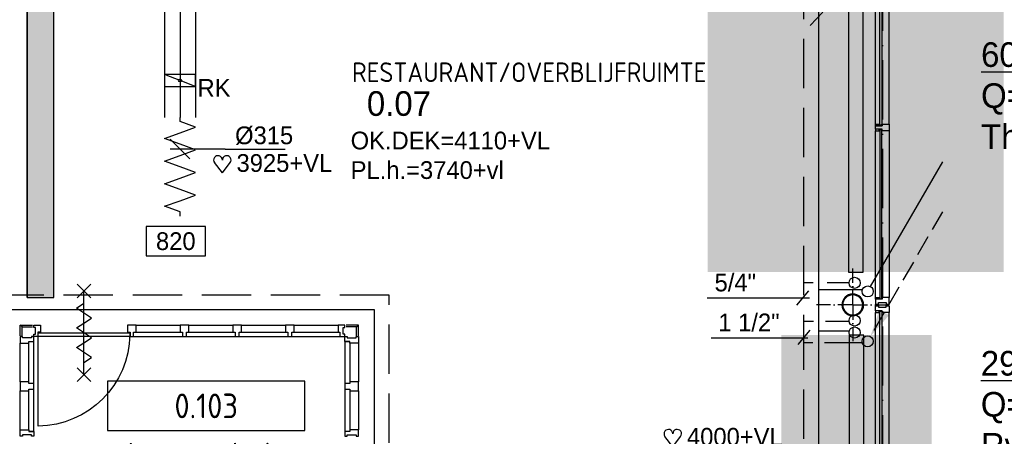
# Model space of a CAD drawing. Extents: x -866131 to -691536, y 173952 to 258052.
# Tile 77 of 160: x -775647 to -765666, y 190287 to 194516. Entities that reach past the tile are written whole.
import ezdxf
from ezdxf.enums import TextEntityAlignment as Align

# ---------------------------------------------------------------- set-up
doc = ezdxf.new("R2010")
doc.units = 0
doc.header["$LTSCALE"] = 100
for name, pattern in [('2322107', [2000, 1000, 1000]), ('2322108', [7, 5, -2]), ('CENTER2', [11.25, 7.5, -1.25, 1.25, -1.25]), ('CENTER4', [5, 3.125, -0.625, 0.625, -0.625]), ('DASHDOT', [9, 6, -1.5, 0, -1.5]), ('DOT2', [1.25, 0, -1.25]), ('LURETOUR', [6, 4, -2])]:
    doc.linetypes.add(name, pattern=pattern)
doc.layers.get('0').update_dxf_attribs({"linetype": 'CONTINUOUS'})
for name, color, linetype in [('AL$7----_STRAMIEN', 1, 'DASHDOT'), ('AL$8----_HULPLIJNEN', 2, 'CONTINUOUS'), ('AL22----_BINNENWAND', 7, 'CONTINUOUS'), ('AL28----_KONSTRUKTIE', 3, 'CONTINUOUS'), ('AL31----_BUITENKOZ', 7, 'CONTINUOUS'), ('AL32----_BINNENKOZ', 7, 'CONTINUOUS'), ('AL65----_BEVEILIGING', 7, 'CONTINUOUS'), ('ALXOU---_GLAS', 7, 'CONTINUOUS'), ('BOUW', 8, 'CONTINUOUS'), ('INHOUD', 7, 'CONTINUOUS'), ('KABELGOOT', 8, 'CONTINUOUS'), ('OMSCHRIJVING', 7, 'CONTINUOUS'), ('OPPERVLAK', 7, 'CONTINUOUS'), ('VOLGNUMMER', 7, 'CONTINUOUS'), ('WI561---', 1, 'CONTINUOUS'), ('WL561---', 4, 'CONTINUOUS'), ('WL561---_AANVOER', 4, 'CONTINUOUS'), ('WL561---_RETOUR', 4, 'CONTINUOUS'), ('WL570---', 3, 'CONTINUOUS'), ('WL570---_HARTLIJN', 7, 'CONTINUOUS'), ('WL570---_RETOUR', 3, 'CONTINUOUS'), ('WL570---_TOEVOER', 3, 'CONTINUOUS'), ('WM561---', 1, 'CONTINUOUS'), ('WM570---', 1, 'CONTINUOUS')]:
    doc.layers.add(name, color=color, linetype=linetype)
doc.styles.add('BURO-018', font='BUROFONT.shx', dxfattribs={"height": 180})
doc.styles.add('BURO-025', font='BUROFONT.shx', dxfattribs={"height": 250})
doc.styles.get("Standard").update_dxf_attribs({"font": 'ISOCP'})

# ---------------------------------------------------------------- blocks, each defined once
blk = doc.blocks.new('GEBOUWLABEL')
at = {"layer": 'VOLGNUMMER'}
blk.add_lwpolyline([(-4, -1), (4, -1), (4, 1), (-4, 1)], close=True, dxfattribs=at)
at = {"color": 0, "linetype": 'BYBLOCK', "flags": 1}
for tag, p in [('OPPERVLAKTESOORT', (0.5, 8)), ('TERREIN', (0.5, 6.5)), ('GEBOUW', (0.5, 5)), ('GEBRUIKSFUNCTIE', (0.5, 3.5)), ('BOUWLAAG', (0.5, 2))]:
    blk.add_attdef(tag, text='', height=1, dxfattribs=at).set_placement(p, align=Align.MIDDLE_CENTER)
blk = doc.blocks.new('2322401')
at = {"color": 0, "linetype": 'CONTINUOUS'}
for p, q in [((-0.5, 0.5, 1), (-0.5, 0.5)), ((-0.5, 0.5, 1), (-0.5, -0.5, 1)), ((0.5, 0.5, 1), (-0.5, 0.5, 1)), ((0.5, 0.5), (-0.5, 0.5)), ((-0.5, 0.5), (-0.5, -0.5)), ((0.5, 0.5, 1), (0.5, 0.5)), ((0.5, -0.5, 1), (0.5, 0.5, 1)), ((0.5, -0.5), (0.5, 0.5)), ((-0.5, -0.5, 1), (-0.5, -0.5)), ((-0.5, -0.5, 1), (0.5, -0.5, 1)), ((-0.5, -0.5), (0.5, -0.5)), ((0.5, -0.5, 1), (0.5, -0.5))]:
    blk.add_line(p, q, dxfattribs=at)
blk = doc.blocks.new('CVHATCH4')
at = {"color": 0, "linetype": 'DOT2'}
blk.add_lwpolyline([(-0.5, 0, 1, 1, 0), (0.5, 0, 1, 1, 0)], format="xyseb", dxfattribs=at)
blk = doc.blocks.new('A$C762F268B')
at = {"layer": 'WL561---_RETOUR', "color": 1}
for centre in [(56.2, 177.8), (56.2, 56.2)]:
    blk.add_circle(centre, 56.2, dxfattribs=at)
blk = doc.blocks.new('A$C308E2E07')
at = {"layer": 'WL561---'}
blk.add_blockref('A$C762F268B', (0, 0), dxfattribs=at)
blk = doc.blocks.new('LU-1D-KL-13B79')
at = {"color": 0, "linetype": 'CONTINUOUS'}
for p, q in [((-60.8, 157.5), (-60.8, -157.5)), ((60.8, 157.5), (-60.8, 157.5)), ((55.4, 143.3), (5.5, 14.2)), ((60.8, -157.5), (60.8, 157.5)), ((-5.5, -14.2), (-55.4, -143.3)), ((-60.8, -157.5), (60.8, -157.5))]:
    blk.add_line(p, q, dxfattribs=at)
blk.add_circle((0, 0), 15.2, dxfattribs=at)
blk = doc.blocks.new('LU-1D-K-13B')
at = {"color": 0, "linetype": 'CONTINUOUS'}
for p, q in [((-0.5, 157.5), (0.5, 157.5)), ((-0.5, -157.5), (0.5, -157.5))]:
    blk.add_line(p, q, dxfattribs=at)
at = {"layer": 'WL570---_HARTLIJN', "linetype": 'CENTER2'}
blk.add_line((-0.5, 0), (0.5, 0), dxfattribs=at)
blk = doc.blocks.new('LU-ORND')
at = {"color": 0, "linetype": 'CONTINUOUS'}
for p, q in [((-3, 1.5), (-3, -1.5)), ((3, 1.5), (-3, 1.5)), ((3, -1.5), (3, 1.5)), ((-3, -1.5), (3, -1.5))]:
    blk.add_line(p, q, dxfattribs=at)
blk = doc.blocks.new('LU-1D-F-13B3E8')
at = {"color": 0, "linetype": 'CONTINUOUS'}
for p, q in [((-458.6, 0), (-401.3, 157.5)), ((-401.3, 157.5), (-344, 0)), ((-229.3, 0), (-172, 157.5)), ((-172, 157.5), (-114.7, 0)), ((0, 0), (57.3, 157.5)), ((57.3, 157.5), (114.7, 0)), ((229.3, 0), (286.6, 157.5)), ((286.6, 157.5), (344, 0)), ((-500, 0), (-458.6, 0)), ((-344, 0), (-286.6, -157.5)), ((-286.6, -157.5), (-229.3, 0)), ((-114.7, 0), (-57.3, -157.5)), ((-57.3, -157.5), (0, 0)), ((114.7, 0), (172, -157.5)), ((172, -157.5), (229.3, 0)), ((344, 0), (401.3, -157.5)), ((401.3, -157.5), (458.6, 0)), ((458.6, 0), (500, 0))]:
    blk.add_line(p, q, dxfattribs=at)
blk = doc.blocks.new('EH100000')
at = {"linetype": 'BYBLOCK'}
for p, q in [((1, 0.5), (0, 0.5)), ((1, 0.5, 1), (0, 0.5, 1)), ((0, -0.5, 1), (1, -0.5, 1)), ((1, -0.5), (0, -0.5))]:
    blk.add_line(p, q, dxfattribs=at)
at = {"linetype": 'BYBLOCK', "invisible_edges": 15}
for points in [[(1, -0.5), (0, -0.5), (0, 0.5), (1, 0.5)], [(0, 0.5), (1, 0.5), (1, 0.5, 1), (0, 0.5, 1)], [(0, -0.5, 1), (1, -0.5, 1), (1, -0.5), (0, -0.5)]]:
    blk.add_3dface(points, dxfattribs=at)
blk = doc.blocks.new('EH100005')
blk.add_lwpolyline([(-1, -0.5), (0, -0.5), (0, 0.5), (-1, 0.5)])
blk = doc.blocks.new('*U248', base_point=(58950.4, 19250.6))
at = {"layer": 'WM570---', "linetype": 'CONTINUOUS'}
for p, q in [((58850.7, 19350.3), (59050.1, 19150.9)), ((59407.9, 19250.6), (58850.4, 19250.6)), ((59407.9, 19250.6), (60014.3, 19250.6))]:
    blk.add_line(p, q, dxfattribs=at)
at = {"layer": 'WM570---', "linetype": 'CONTINUOUS', "style": 'BURO-018'}
blk.add_text('%%c315', height=180, dxfattribs=at).set_placement((59507.9, 19300.6))
blk = doc.blocks.new('CVRINFO2')
at = {"color": 0, "linetype": 'CONTINUOUS', "style": 'BURO-025'}
for tag, p in [('CV_TEXT125', (0, 0)), ('CV_TEXT225', (0, -4.167)), ('CV_TEXT325', (0, -8.333)), ('CV_TEXT425', (0, -12.5))]:
    blk.add_attdef(tag, p, '', height=2.5, dxfattribs=at)
blk = doc.blocks.new('LDV3108')
at = {"color": 0, "linetype": 'CONTINUOUS'}
for p, q in [((6.75, 11.691), (5.813, 10.068)), ((5.438, 9.418), (4.5, 7.794)), ((4.125, 7.145), (3.188, 5.521)), ((2.813, 4.871), (1.875, 3.248)), ((1.5, 2.598), (0.563, 0.974))]:
    blk.add_line(p, q, dxfattribs=at)
blk.add_lwpolyline([(0.25, 0.433, 0, 1, 0), (1.5, 2.598, 1, 1, 0)], format="xyseb", dxfattribs=at)
blk.add_circle((0, 0), 0.5, dxfattribs=at)
blk = doc.blocks.new('LDV1107')
at = {"color": 0, "linetype": 'CONTINUOUS'}
blk.add_line((0.25, 0.433), (6.75, 11.691), dxfattribs=at)
blk.add_lwpolyline([(6.75, 11.691, 0, 1, 0), (5.5, 9.526, 1, 1, 0)], format="xyseb", dxfattribs=at)
blk.add_circle((0, 0), 0.5, dxfattribs=at)
blk = doc.blocks.new('HART')
at = {"color": 1}
for q in [(-28.1, 39.5), (51.4, 39.5)]:
    blk.add_line((11.6, -12.9), q, dxfattribs=at)
for centre, start, end in [((-10.5, 52.8), 0, 217.1867), ((33.8, 52.8), 322.8133, 180)]:
    blk.add_arc(centre, 22.1, start, end, dxfattribs=at)

msp = doc.modelspace()

# ---------------------------------------------------------------- hatches: boundary and pattern name
at = {"layer": 'WL570---'}
h = msp.add_hatch(dxfattribs=at)
h.set_pattern_fill('DOTS', color=8, scale=40, style=0)
h.set_pattern_definition([(0, (-832864.93, 323951.69), (31.75, 63.5), [0, -63.5])])
h.paths.add_polyline_path([(-775300.5, 198626.872), (-775570.5, 198626.872), (-775570.5, 191695.872), (-775300.5, 191695.872)])

# ---------------------------------------------------------------- linework, layer by layer
at = {"color": 8, "linetype": 'CONTINUOUS'}
for p, q in [((-775641.826, 190839.366), (-775641.826, 190749.366)), ((-775553.826, 190839.366), (-775641.826, 190839.366)), ((-775553.826, 190822.366), (-775553.826, 190839.366)), ((-772213.826, 190839.366), (-772301.826, 190839.366)), ((-772301.826, 190839.366), (-772301.826, 190822.366)), ((-772213.826, 190749.366), (-772213.826, 190839.366)), ((-775641.826, 190749.366), (-775553.826, 190749.366)), ((-775502.826, 190822.366), (-775553.826, 190822.366)), ((-775553.826, 190749.366), (-775553.826, 190766.366)), ((-775553.826, 190766.366), (-775502.826, 190766.366)), ((-775502.826, 190766.366), (-775502.826, 190822.366)), ((-772301.826, 190822.366), (-772352.826, 190822.366)), ((-772352.826, 190822.366), (-772352.826, 190766.366)), ((-772352.826, 190766.366), (-772301.826, 190766.366)), ((-772301.826, 190766.366), (-772301.826, 190749.366)), ((-772301.826, 190749.366), (-772213.826, 190749.366))]:
    msp.add_line(p, q, dxfattribs=at)
msp.add_lwpolyline([(-774530.826, 191321.366, -0.40872383), (-775460.826, 190391.366), (-775460.826, 191321.366)], format="xyb", dxfattribs=at)
at = {"layer": 'AL$7----_STRAMIEN'}
msp.add_line((-766902.826, 252610.366), (-766902.826, 179321.228), dxfattribs=at)
at = {"layer": 'AL$8----_HULPLIJNEN', "color": 8, "linetype": 'DASHDOT', "ltscale": 0.25}
for q in [(-767202.65, 191989.071), (-767570.493, 191621.228), (-767202.65, 191253.384), (-766834.806, 191621.228)]:
    msp.add_line((-767202.65, 191621.228), q, dxfattribs=at)
at = {"layer": 'AL28----_KONSTRUKTIE', "color": 8}
for radius, start, end in [(109.55, 0, 180), (101.55, 0, 180), (109.55, 180, 0), (101.55, 180, 0)]:
    msp.add_arc((-767202.65, 191621.228), radius, start, end, dxfattribs=at)
at = {"layer": 'AL31----_BUITENKOZ', "color": 8}
for p, q in [((-766971.826, 193454.866), (-766971.826, 195145.366)), ((-766832.826, 193454.866), (-766832.826, 195145.366)), ((-766971.826, 193437.866), (-766971.826, 193454.866)), ((-766971.826, 193454.866), (-766933.826, 193454.866)), ((-766971.826, 193404.866), (-766971.826, 193437.866)), ((-766971.826, 193437.866), (-766904.826, 193437.866)), ((-766933.826, 193437.866), (-766971.826, 193437.866)), ((-766933.826, 193454.866), (-766929.826, 193454.866)), ((-766933.826, 193437.866), (-766933.826, 193454.866)), ((-766933.826, 193454.866), (-766933.826, 193437.866)), ((-766904.826, 193437.866), (-766933.826, 193437.866)), ((-766929.826, 193454.866), (-766929.826, 193441.866)), ((-766929.826, 193441.866), (-766908.826, 193441.866)), ((-766908.826, 193441.866), (-766908.826, 193454.866)), ((-766908.826, 193454.866), (-766904.826, 193454.866)), ((-766904.826, 193437.866), (-766904.826, 193454.866)), ((-766904.826, 193454.866), (-766832.826, 193454.866)), ((-766904.826, 193454.866), (-766904.826, 193437.866)), ((-766832.826, 193454.866), (-766832.826, 193387.866)), ((-766933.826, 193404.866), (-766971.826, 193404.866)), ((-766971.826, 193404.866), (-766971.826, 193387.866)), ((-766904.826, 193404.866), (-766971.826, 193404.866)), ((-766971.826, 191697.366), (-766971.826, 193387.866)), ((-766971.826, 193387.866), (-766933.826, 193387.866)), ((-766904.826, 193404.866), (-766933.826, 193404.866)), ((-766933.826, 193404.866), (-766933.826, 193387.866)), ((-766933.826, 193387.866), (-766933.826, 193404.866)), ((-766933.826, 193387.866), (-766929.826, 193387.866)), ((-766929.826, 193387.866), (-766929.826, 193400.866)), ((-766929.826, 193400.866), (-766908.826, 193400.866)), ((-766908.826, 193400.866), (-766908.826, 193387.866)), ((-766908.826, 193387.866), (-766904.826, 193387.866)), ((-766904.826, 193387.866), (-766904.826, 193404.866)), ((-766904.826, 193387.866), (-766904.826, 193404.866)), ((-766832.826, 193387.866), (-766904.826, 193387.866)), ((-766832.826, 193387.866), (-766832.826, 191697.366)), ((-766971.826, 191680.366), (-766971.826, 191697.366)), ((-766971.826, 191697.366), (-766933.826, 191697.366)), ((-766933.826, 191680.366), (-766971.826, 191680.366)), ((-766904.826, 191680.366), (-766971.826, 191680.366)), ((-766971.826, 191680.366), (-766971.826, 191630.366)), ((-766942.326, 191630.366), (-766942.326, 191644.366)), ((-766942.326, 191644.366), (-766862.326, 191644.366)), ((-766933.826, 191697.366), (-766933.826, 191680.366)), ((-766933.826, 191697.366), (-766929.826, 191697.366)), ((-766933.826, 191680.366), (-766933.826, 191697.366)), ((-766904.826, 191680.366), (-766933.826, 191680.366)), ((-766929.826, 191697.366), (-766929.826, 191684.366)), ((-766929.826, 191684.366), (-766908.826, 191684.366)), ((-766908.826, 191684.366), (-766908.826, 191697.366)), ((-766908.826, 191697.366), (-766904.826, 191697.366)), ((-766904.826, 191697.366), (-766904.826, 191680.366)), ((-766904.826, 191697.366), (-766904.826, 191680.366)), ((-766832.826, 191697.366), (-766904.826, 191697.366)), ((-766862.326, 191644.366), (-766862.326, 191630.366)), ((-766832.826, 191630.366), (-766832.826, 191697.366)), ((-766971.826, 191630.366), (-766942.326, 191630.366)), ((-766971.826, 191562.366), (-766971.826, 191612.366)), ((-766971.826, 191612.366), (-766942.326, 191612.366)), ((-766933.826, 191562.366), (-766971.826, 191562.366)), ((-766971.826, 191562.366), (-766971.826, 191545.366)), ((-766904.826, 191562.366), (-766971.826, 191562.366)), ((-766971.826, 189854.866), (-766971.826, 191545.366)), ((-766971.826, 191545.366), (-766933.826, 191545.366)), ((-766942.326, 191612.366), (-766942.326, 191598.366)), ((-766942.326, 191598.366), (-766862.326, 191598.366)), ((-766933.826, 191545.366), (-766933.826, 191562.366)), ((-766904.826, 191562.366), (-766933.826, 191562.366)), ((-766933.826, 191562.366), (-766933.826, 191545.366)), ((-766933.826, 191545.366), (-766929.826, 191545.366)), ((-766929.826, 191545.366), (-766929.826, 191558.366)), ((-766929.826, 191558.366), (-766908.826, 191558.366)), ((-766908.826, 191558.366), (-766908.826, 191545.366)), ((-766908.826, 191545.366), (-766904.826, 191545.366)), ((-766904.826, 191545.366), (-766904.826, 191562.366)), ((-766904.826, 191545.366), (-766904.826, 191562.366)), ((-766832.826, 191545.366), (-766904.826, 191545.366)), ((-766862.326, 191630.366), (-766832.826, 191630.366)), ((-766862.326, 191598.366), (-766862.326, 191612.366)), ((-766862.326, 191612.366), (-766832.826, 191612.366)), ((-766832.826, 191612.366), (-766832.826, 191545.366)), ((-766832.826, 189854.866), (-766832.826, 191545.366))]:
    msp.add_line(p, q, dxfattribs=at)
at = {"layer": 'AL32----_BINNENKOZ', "color": 8}
for p, q in [((-775641.826, 191306.366), (-775641.826, 191415.366)), ((-775641.826, 191415.366), (-775518.003, 191415.366)), ((-775623.826, 191397.366), (-775641.826, 191415.366)), ((-775623.826, 191306.366), (-775623.826, 191397.366)), ((-775623.826, 191397.366), (-775518.003, 191397.366)), ((-775502.826, 191392.366), (-775502.826, 191415.366)), ((-775502.826, 191415.366), (-775435.826, 191415.366)), ((-775485.826, 191392.366), (-775502.826, 191392.366)), ((-775485.826, 191325.366), (-775485.826, 191392.366)), ((-775435.826, 191343.366), (-775462.826, 191343.366)), ((-775462.826, 191343.366), (-775462.826, 191301.366)), ((-775460.826, 191301.366), (-775460.826, 191337.366)), ((-775460.826, 191337.366), (-774530.826, 191337.366)), ((-775435.826, 191415.366), (-775435.826, 191343.366)), ((-774465.826, 191415.366), (-774555.826, 191415.366)), ((-774555.826, 191415.366), (-774555.826, 191343.366)), ((-774555.826, 191343.366), (-774528.826, 191343.366)), ((-774530.826, 191337.366), (-774530.826, 191301.366)), ((-774528.826, 191343.366), (-774528.826, 191301.366)), ((-774492.826, 191301.366), (-774492.826, 191343.366)), ((-774492.826, 191343.366), (-774465.826, 191343.366)), ((-774465.826, 191343.366), (-774465.826, 191415.366)), ((-774465.826, 191415.366), (-774021.826, 191415.366)), ((-774465.826, 191343.366), (-774021.826, 191343.366)), ((-773931.826, 191415.366), (-774021.826, 191415.366)), ((-774021.826, 191415.366), (-774021.826, 191343.366)), ((-774021.826, 191343.366), (-773996.826, 191343.366)), ((-773996.826, 191343.366), (-773996.826, 191301.366)), ((-773956.826, 191301.366), (-773956.826, 191343.366)), ((-773956.826, 191343.366), (-773931.826, 191343.366)), ((-773931.826, 191343.366), (-773931.826, 191415.366)), ((-773931.826, 191415.366), (-773487.826, 191415.366)), ((-773931.826, 191343.366), (-773487.826, 191343.366)), ((-773397.826, 191415.366), (-773487.826, 191415.366)), ((-773487.826, 191415.366), (-773487.826, 191343.366)), ((-773487.826, 191343.366), (-773462.826, 191343.366)), ((-773462.826, 191343.366), (-773462.826, 191301.366)), ((-773422.826, 191301.366), (-773422.826, 191343.366)), ((-773422.826, 191343.366), (-773397.826, 191343.366)), ((-773397.826, 191343.366), (-773397.826, 191415.366)), ((-773397.826, 191415.366), (-772953.826, 191415.366)), ((-773397.826, 191343.366), (-772953.826, 191343.366)), ((-772863.826, 191415.366), (-772953.826, 191415.366)), ((-772953.826, 191415.366), (-772953.826, 191343.366)), ((-772953.826, 191343.366), (-772928.826, 191343.366)), ((-772928.826, 191343.366), (-772928.826, 191301.366)), ((-772888.826, 191301.366), (-772888.826, 191343.366)), ((-772888.826, 191343.366), (-772863.826, 191343.366)), ((-772863.826, 191343.366), (-772863.826, 191415.366)), ((-772863.826, 191415.366), (-772419.826, 191415.366)), ((-772863.826, 191343.366), (-772419.826, 191343.366)), ((-772352.826, 191415.366), (-772419.826, 191415.366)), ((-772419.826, 191415.366), (-772419.826, 191343.366)), ((-772419.826, 191343.366), (-772402.826, 191343.366)), ((-772402.826, 191343.366), (-772402.826, 191301.366)), ((-772369.826, 191325.366), (-772369.826, 191392.366)), ((-772369.826, 191392.366), (-772352.826, 191392.366)), ((-772352.826, 191392.366), (-772352.826, 191415.366)), ((-772213.826, 191415.366), (-772337.65, 191415.366)), ((-772231.826, 191397.366), (-772337.65, 191397.366)), ((-772231.826, 191397.366), (-772213.826, 191415.366)), ((-772231.826, 191306.366), (-772231.826, 191397.366)), ((-772213.826, 191306.366), (-772213.826, 191415.366)), ((-775619.826, 191301.366), (-775641.826, 191301.366)), ((-775641.826, 191301.366), (-775641.826, 191234.366)), ((-775641.826, 191234.366), (-775553.826, 191234.366)), ((-775641.826, 190839.366), (-775641.826, 191234.366)), ((-775619.826, 191285.366), (-775619.826, 191301.366)), ((-775527.826, 191285.366), (-775619.826, 191285.366)), ((-775553.826, 191234.366), (-775553.826, 191251.366)), ((-775553.826, 191251.366), (-775502.826, 191251.366)), ((-775553.826, 190839.366), (-775553.826, 191234.366)), ((-775502.826, 191301.366), (-775527.826, 191301.366)), ((-775527.826, 191301.366), (-775527.826, 191285.366)), ((-775502.826, 191301.366), (-775502.826, 191325.366)), ((-775502.826, 191325.366), (-775485.826, 191325.366)), ((-775462.826, 191301.366), (-775502.826, 191301.366)), ((-775502.826, 191251.366), (-775502.826, 191301.366)), ((-775502.826, 190822.366), (-775502.826, 191251.366)), ((-774530.826, 191301.366), (-775460.826, 191301.366)), ((-774528.826, 191301.366), (-774492.826, 191301.366)), ((-774492.826, 191301.366), (-773996.826, 191301.366)), ((-773996.826, 191301.366), (-773956.826, 191301.366)), ((-773958.826, 191301.366), (-773462.826, 191301.366)), ((-773462.826, 191301.366), (-773422.826, 191301.366)), ((-773424.826, 191301.366), (-772928.826, 191301.366)), ((-772928.826, 191301.366), (-772888.826, 191301.366)), ((-772888.826, 191301.366), (-772386.826, 191301.366)), ((-772402.826, 191301.366), (-772352.826, 191301.366)), ((-772352.826, 191325.366), (-772369.826, 191325.366)), ((-772352.826, 191301.366), (-772352.826, 191325.366)), ((-772352.826, 191301.366), (-772327.826, 191301.366)), ((-772352.826, 191251.366), (-772352.826, 191301.366)), ((-772352.826, 191251.366), (-772301.826, 191251.366)), ((-772301.826, 191251.366), (-772352.826, 191251.366)), ((-772352.826, 191251.366), (-772352.826, 190822.366)), ((-772327.826, 191301.366), (-772327.826, 191285.366)), ((-772327.826, 191285.366), (-772235.826, 191285.366)), ((-772301.826, 191234.366), (-772301.826, 191251.366)), ((-772213.826, 191234.366), (-772301.826, 191234.366)), ((-772301.826, 191234.366), (-772301.826, 190839.366)), ((-772235.826, 191285.366), (-772235.826, 191301.366)), ((-772235.826, 191301.366), (-772213.826, 191301.366)), ((-772213.826, 191301.366), (-772213.826, 191234.366)), ((-772213.826, 191234.366), (-772213.826, 190839.366)), ((-775641.826, 190354.366), (-775641.826, 190749.366)), ((-775553.826, 190354.366), (-775553.826, 190749.366)), ((-775502.826, 190337.366), (-775502.826, 190766.366)), ((-772352.826, 190766.366), (-772352.826, 190337.366)), ((-772301.826, 190749.366), (-772301.826, 190354.366)), ((-772213.826, 190749.366), (-772213.826, 190354.366)), ((-775641.826, 190287.366), (-775641.826, 190354.366)), ((-775641.826, 190354.366), (-775553.826, 190354.366)), ((-775553.826, 190354.366), (-775553.826, 190337.366)), ((-775502.826, 190337.366), (-775553.826, 190337.366)), ((-775553.826, 190337.366), (-775502.826, 190337.366)), ((-775502.826, 190337.366), (-775502.826, 190287.366)), ((-772301.826, 190337.366), (-772352.826, 190337.366)), ((-772352.826, 190337.366), (-772352.826, 190287.366)), ((-772213.826, 190354.366), (-772301.826, 190354.366)), ((-772301.826, 190354.366), (-772301.826, 190337.366)), ((-772213.826, 190287.366), (-772213.826, 190354.366)), ((-775619.826, 190287.366), (-775641.826, 190287.366)), ((-775527.826, 190303.366), (-775619.826, 190303.366)), ((-775619.826, 190303.366), (-775619.826, 190287.366)), ((-775527.826, 190287.366), (-775527.826, 190303.366)), ((-775502.826, 190287.366), (-775527.826, 190287.366)), ((-772352.826, 190287.366), (-772327.826, 190287.366)), ((-772327.826, 190287.366), (-772327.826, 190303.366)), ((-772327.826, 190303.366), (-772235.826, 190303.366)), ((-772235.826, 190303.366), (-772235.826, 190287.366)), ((-772235.826, 190287.366), (-772213.826, 190287.366))]:
    msp.add_line(p, q, dxfattribs=at)
at = {"layer": 'AL65----_BEVEILIGING', "color": 8, "linetype": 'CONTINUOUS'}
for points in [[(-774925.826, 191692.366), (-775065.826, 191832.366)], [(-775065.826, 191692.366), (-774925.826, 191832.366)], [(-774995.826, 190912.366), (-774995.826, 191762.366)], [(-774995.826, 191437.366), (-774920.826, 191487.366), (-775070.826, 191587.366), (-774995.826, 191637.366)], [(-774995.826, 191237.366), (-774920.826, 191287.366), (-775070.826, 191387.366), (-774995.826, 191437.366)], [(-774995.826, 191037.366), (-774920.826, 191087.366), (-775070.826, 191187.366), (-774995.826, 191237.366)], [(-774925.826, 190842.366), (-775065.826, 190982.366)], [(-775065.826, 190842.366), (-774925.826, 190982.366)]]:
    msp.add_lwpolyline(points, dxfattribs=at)
at = {"layer": 'ALXOU---_GLAS', "color": 8}
for p, q in [((-766929.826, 193441.866), (-766929.826, 195158.366)), ((-766908.826, 195158.366), (-766908.826, 193441.866)), ((-766908.826, 193441.866), (-766929.826, 193441.866)), ((-766908.826, 193400.866), (-766929.826, 193400.866)), ((-766929.826, 193400.866), (-766929.826, 191684.366)), ((-766908.826, 191684.366), (-766908.826, 193400.866)), ((-766929.826, 191684.366), (-766908.826, 191684.366)), ((-766929.826, 189841.866), (-766929.826, 191558.366)), ((-766929.826, 191558.366), (-766908.826, 191558.366)), ((-766908.826, 191558.366), (-766908.826, 189841.866))]:
    msp.add_line(p, q, dxfattribs=at)
at = {"layer": 'WL561---_AANVOER', "linetype": '2322107'}
for p, q in [((-767550.489, 198433.812), (-767550.489, 191399.039)), ((-767602.865, 191843.915), (-767702.716, 191843.915)), ((-767245.008, 191843.915), (-767463.074, 191843.915)), ((-772051.577, 191569.813), (-776143.157, 191569.813)), ((-772051.577, 185040.94), (-772051.577, 191569.813)), ((-767600.663, 191453.435), (-767701.023, 191453.435)), ((-767235.199, 191453.435), (-767480.232, 191453.435)), ((-767550.489, 191431.791), (-767550.489, 185040.94))]:
    msp.add_line(p, q, dxfattribs=at)
at = {"layer": 'WL561---_RETOUR', "linetype": '2322108'}
for p, q in [((-767700.489, 198520.379), (-767700.489, 191463.671)), ((-767101.695, 191773.26), (-767550.49, 191773.26)), ((-771901.577, 191719.813), (-776293.157, 191719.813)), ((-771901.577, 190221.817), (-771901.577, 191719.813)), ((-767700.489, 191461.496), (-767700.489, 185190.94)), ((-767240.666, 191353.905), (-767550.489, 191353.905)), ((-767606.672, 191236.219), (-767700.489, 191236.219)), ((-767105.024, 191236.219), (-767488.368, 191236.219))]:
    msp.add_line(p, q, dxfattribs=at)
at = {"layer": 'WL561---_RETOUR', "color": 1}
msp.add_circle((-767184.356, 191844.885), 56.25, dxfattribs=at)
at = {"layer": 'WL570---', "color": 1}
for p, q in [((-767634.514, 194455.983), (-767504.46, 194593.62)), ((-768677.69, 191691.455), (-767641.045, 191691.455)), ((-768639.439, 191286.192), (-767656.346, 191286.192))]:
    msp.add_line(p, q, dxfattribs=at)
at = {"layer": 'WM561---'}
for p, q in [((-767771.099, 191617.994), (-767648.695, 191763.277)), ((-767755.798, 191220.376), (-767633.395, 191365.66))]:
    msp.add_line(p, q, dxfattribs=at)

# ---------------------------------------------------------------- block references
at = {"layer": 'AL22----_BINNENWAND', "color": 8, "xscale": 19671.86249558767, "yscale": 270, "zscale": 60, "rotation": 270}
msp.add_blockref('EH100000', (-775435.5, 211367.734), dxfattribs=at)
at = {"layer": 'KABELGOOT', "xscale": 60, "yscale": 270, "zscale": 60, "rotation": 270}
msp.add_blockref('EH100005', (-775435.5, 191695.872), dxfattribs=at)
at = {"layer": 'VOLGNUMMER', "color": 252, "linetype": 'BYBLOCK'}
ref = msp.add_blockref('GEBOUWLABEL', (-773756.523, 190596.281), dxfattribs=dict(at, xscale=250, yscale=250, zscale=250))
ref.add_attrib('VOLGNUMMER', '0.103', dxfattribs={"color": 0, "linetype": 'BYBLOCK', "height": 250}).set_placement((-773756.523, 190596.281), align=Align.MIDDLE_CENTER)
ref.add_attrib('OMSCHRIJVING', 'trappenhuis', dxfattribs={"layer": 'OMSCHRIJVING', "color": 0, "linetype": 'BYBLOCK', "height": 250}).set_placement((-773756.523, 190096.281), align=Align.MIDDLE_CENTER)
ref.add_attrib('OPPERVLAK', '18.9 m2', dxfattribs={"layer": 'OPPERVLAK', "color": 0, "linetype": 'BYBLOCK', "height": 250}).set_placement((-773756.523, 189721.281), align=Align.MIDDLE_CENTER)
ref.add_attrib('INHOUD', '85 m3', dxfattribs={"layer": 'INHOUD', "color": 0, "linetype": 'BYBLOCK', "height": 250}).set_placement((-773756.523, 189346.281), align=Align.MIDDLE_CENTER)
at = {"layer": 'WI561---'}
ref = msp.add_blockref('CVRINFO2', (-765901.86, 194036.805, 120), dxfattribs=dict(at, xscale=100, yscale=100, zscale=100))
ref.add_attrib('CV_TEXT125', '%%u60-300-250', (-765901.86, 194036.805, 120), dxfattribs={"layer": '0', "color": 2, "linetype": 'CONTINUOUS', "height": 250, "style": 'BURO-025'})
ref.add_attrib('CV_TEXT225', 'Q=4380 W', (-765901.86, 193620.138, 120), dxfattribs={"layer": '0', "color": 2, "linetype": 'CONTINUOUS', "height": 250, "style": 'BURO-025'})
ref.add_attrib('CV_TEXT325', 'Thv=1/2', (-765901.86, 193203.471, 120), dxfattribs={"layer": '0', "color": 2, "linetype": 'CONTINUOUS', "height": 250, "style": 'BURO-025'})
ref = msp.add_blockref('CVRINFO2', (-765904.589, 190903.93, 120), dxfattribs=dict(at, xscale=100, yscale=100, zscale=100))
ref.add_attrib('CV_TEXT125', '%%u29-300-250', (-765904.589, 190903.93, 120), dxfattribs={"layer": '0', "color": 2, "linetype": 'CONTINUOUS', "height": 250, "style": 'BURO-025'})
ref.add_attrib('CV_TEXT225', 'Q=2117 W', (-765904.589, 190487.263, 120), dxfattribs={"layer": '0', "color": 2, "linetype": 'CONTINUOUS', "height": 250, "style": 'BURO-025'})
ref.add_attrib('CV_TEXT325', 'Rv=1/2', (-765904.589, 190070.596, 120), dxfattribs={"layer": '0', "color": 2, "linetype": 'CONTINUOUS', "height": 250, "style": 'BURO-025'})
at = {"layer": 'WL561---', "yscale": 150}
for name, p, xscale, zscale, rotation in [('CVHATCH4', (-767171.826, 193454.844, 120), 3000, 3000, 270), ('2322401', (-767171.826, 193454.844, 120), 3000, 900, 270), ('CVHATCH4', (-767165.362, 190552.873, 120), 1524, 1524, 269.9999999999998), ('2322401', (-767165.362, 190552.873, 120), 1524, 300, 269.9999999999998)]:
    msp.add_blockref(name, p, dxfattribs=dict(at, xscale=xscale, zscale=zscale, rotation=rotation))
at = {"layer": 'WL561---', "rotation": 180}
msp.add_blockref('A$C308E2E07', (-767128.106, 191518.716), dxfattribs=at)
at = {"layer": 'WL561---_AANVOER', "color": 2, "xscale": 112.5, "yscale": 112.5, "zscale": 112.5}
msp.add_blockref('LDV1107', (-767050.491, 191757.795), dxfattribs=at)
at = {"layer": 'WL561---_RETOUR', "color": 2, "xscale": 112.5, "yscale": 112.5, "zscale": 112.5}
msp.add_blockref('LDV3108', (-767052.166, 191252.197), dxfattribs=at)
at = {"layer": 'WL570---_RETOUR', "linetype": 'LURETOUR', "xscale": 1733.133939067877, "rotation": 270}
msp.add_blockref('LU-1D-K-13B', (-774021.253, 194389.695), dxfattribs=at)
at = {"layer": 'WL570---_RETOUR', "linetype": 'CONTINUOUS', "rotation": 89.9999999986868}
msp.add_blockref('LU-1D-KL-13B79', (-774021.253, 193899.637), dxfattribs=at)
at = {"layer": 'WL570---_RETOUR', "linetype": 'LURETOUR', "rotation": 90}
msp.add_blockref('LU-1D-F-13B3E8', (-774021.253, 193023.128), dxfattribs=at)
at = {"layer": 'WL570---_RETOUR', "xscale": 2, "yscale": 2, "zscale": 2}
for p in [(-773616.087, 192986.082), (-769050.01, 190207.276)]:
    msp.add_blockref('HART', p, dxfattribs=at)
at = {"layer": 'WM570---'}
msp.add_blockref('*U248', (-774021.253, 193202.28), dxfattribs=at)
ref = msp.add_blockref('LU-ORND', (-774064.914, 192268.362), dxfattribs=dict(at, xscale=100, yscale=100, zscale=100))
ref.add_attrib('LU_TEXT1', '820', dxfattribs={"layer": '0', "color": 1, "linetype": 'CONTINUOUS', "height": 180, "style": 'BURO-018'}).set_placement((-774064.914, 192268.362), align=Align.MIDDLE)

# ---------------------------------------------------------------- texts
at = {"layer": 'BOUW', "style": 'BURO-025'}
msp.add_text('0.07', height=250, dxfattribs=at).set_placement((-772127.962, 193540.146))
at = {"layer": 'BOUW', "color": 1, "style": 'BURO-018'}
for s, p in [('OK.DEK=4110+VL', (-772292.284, 193199.745)), ('PL.h.=3740+vl', (-772292.284, 192899.745))]:
    msp.add_text(s, height=180, dxfattribs=at).set_placement(p)
at = {"layer": 'WL570---', "color": 1, "style": 'BURO-018'}
for s, p in [('5/4"', (-768603.443, 191758.572)), ('1 1/2"', (-768565.192, 191353.308))]:
    msp.add_text(s, height=180, dxfattribs=at).set_placement(p)
at = {"layer": 'WL570---_RETOUR', "color": 1, "style": 'BURO-018'}
for s, p in [('RK', (-773844.459, 193734.146)), ('3925+VL', (-773449.167, 192971.577)), ('4000+VL', (-768883.09, 190192.772))]:
    msp.add_text(s, height=180, dxfattribs=at).set_placement(p)
at = {"layer": 'WL570---_TOEVOER', "color": 252, "linetype": 'CENTER4'}
msp.add_text('RESTAURANT/OVERBLIJFRUIMTE', height=200, dxfattribs=at).set_placement((-772278.185, 193882.391))

doc.saveas('drawing.dxf')
